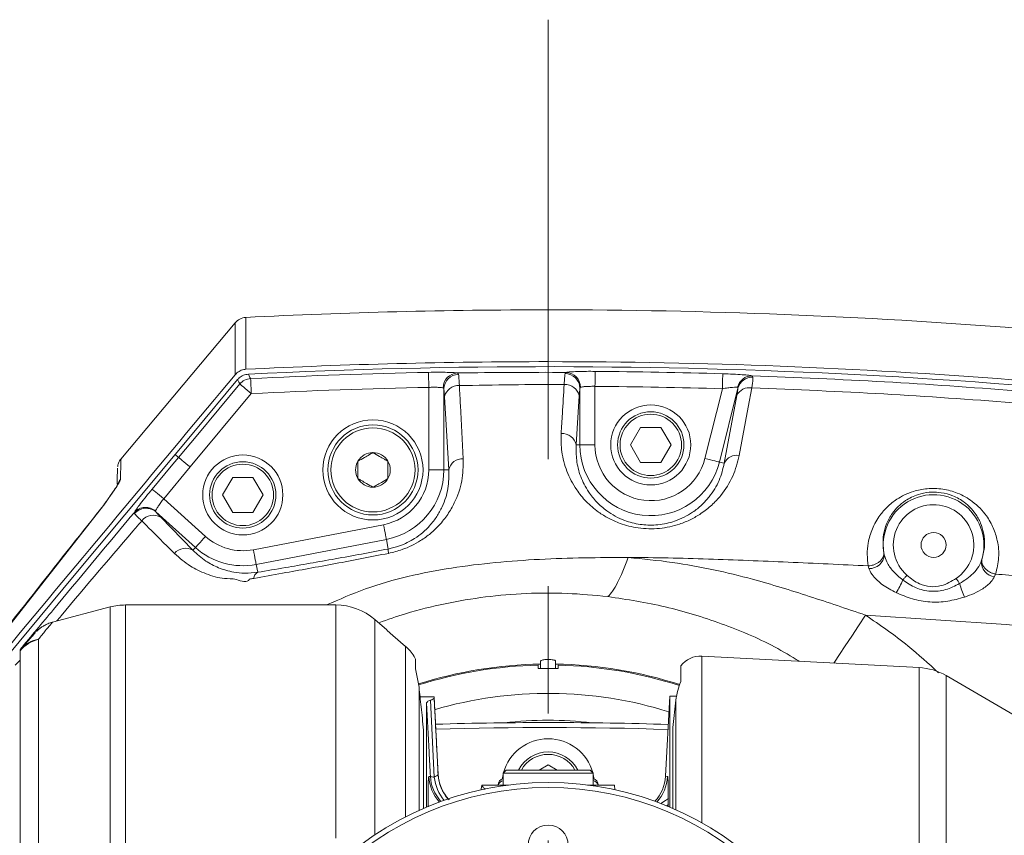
# Model space of a CAD drawing. Header units: millimetres. Extents: x 0 to 8410, y 0 to 5940.
# Tile 141 of 180: x 5332 to 5528, y 4305 to 4468. Entities that reach past the tile are written whole.
import ezdxf

# ---------------------------------------------------------------- set-up
doc = ezdxf.new("R2010")
doc.units = ezdxf.units.MM
doc.header["$LTSCALE"] = 10
doc.linetypes.add('CENTERX2', pattern=[20.32, 12.7, -2.54, 2.54, -2.54])

msp = doc.modelspace()

# ---------------------------------------------------------------- linework, layer by layer
at = {"color": 7, "linetype": 'CENTERX2', "lineweight": 0}
msp.add_line((5437.2, 2551.21), (5437.2, 4467.87), dxfattribs=at)
at = {"color": 7, "linetype": 'Continuous', "lineweight": 0}
for p, q in [((5376.82, 4408.29), (5376.82, 4408.28)), ((5374.65, 4407.25), (5351.83, 4380.05)), ((5374.68, 4407.22), (5374.68, 4407.23)), ((5453.66, 4382.87), (5455.68, 4386.37)), ((5455.68, 4386.37), (5459.72, 4386.37)), ((5459.72, 4386.37), (5461.75, 4382.87)), ((5455.68, 4379.37), (5453.66, 4382.87)), ((5461.75, 4382.87), (5459.72, 4379.37)), ((5363.37, 4380.37), (5362.68, 4380.95)), ((5459.72, 4379.37), (5455.68, 4379.37)), ((5372.16, 4372.87), (5374.18, 4376.37)), ((5374.18, 4376.37), (5378.22, 4376.37)), ((5378.22, 4376.37), (5380.25, 4372.87)), ((5374.18, 4369.37), (5372.16, 4372.87)), ((5380.25, 4372.87), (5378.22, 4369.37)), ((5378.22, 4369.37), (5374.18, 4369.37)), ((5504.24, 4361.39), (5504.35, 4360.91)), ((5523.73, 4359.65), (5523.89, 4360.13)), ((5349.7, 4350.48), (5338.17, 4347.44)), ((5394.78, 4350.87), (5352.76, 4350.87)), ((5405, 4345.92), (5402.57, 4348)), ((5405, 4345.92), (5405.06, 4345.74)), ((5331.7, 4341.83), (5331.81, 4341.96)), ((5331.7, 4341.7), (5331.7, 4341.83)), ((5331.7, 4164.04), (5331.7, 4341.7)), ((5331.7, 4339.87), (5330.7, 4338.87)), ((5410.7, 4340.05), (5410.7, 4338.13)), ((5435.7, 4339.66), (5435.7, 4339.06)), ((5438.7, 4339.06), (5438.7, 4339.66)), ((5511.3, 4338.37), (5467.91, 4340.64)), ((5410.7, 4338.13), (5411.41, 4334.41)), ((5435.2, 4338.85), (5435.2, 4338.18)), ((5435.7, 4338.19), (5435.7, 4339.06)), ((5438.7, 4339.06), (5438.7, 4338.19)), ((5439.2, 4338.18), (5439.2, 4338.85)), ((5463.7, 4338.71), (5463.7, 4335.56)), ((5538.78, 4323.87), (5516.72, 4336.75)), ((5411.61, 4332.52), (5414.42, 4332.52)), ((5414.42, 4332.52), (5414.43, 4332.25)), ((5414.42, 4332.52), (5414.57, 4329.72)), ((5461.48, 4332.62), (5460.64, 4316.62)), ((5462.87, 4332.62), (5461.48, 4332.62)), ((5461.48, 4310.46), (5461.48, 4332.62)), ((5462.73, 4331.83), (5462.14, 4326.35)), ((5412.93, 4331.29), (5412.93, 4310.46)), ((5414.57, 4329.72), (5414.57, 4329.72)), ((5415.25, 4316.96), (5414.58, 4329.72)), ((5412.32, 4325.87), (5412.32, 4310.2)), ((5462.14, 4310.18), (5462.14, 4326.35)), ((5428.8, 4317.87), (5428.2, 4317.27)), ((5428.8, 4317.87), (5445.6, 4317.87)), ((5435.4, 4317.87), (5437.2, 4318.91)), ((5437.2, 4318.91), (5439.01, 4317.87)), ((5446.2, 4317.27), (5445.6, 4317.87)), ((5428.2, 4317.27), (5428.2, 4314.87)), ((5446.2, 4317.27), (5428.2, 4317.27)), ((5446.2, 4314.87), (5446.2, 4317.27)), ((5423.95, 4314.87), (5429.31, 4314.87)), ((5445.09, 4314.87), (5450.47, 4314.87)), ((5450.51, 4313.94), (5450.47, 4314.87)), ((5413.23, 4310.49), (5413.21, 4312.21)), ((5461.19, 4312.36), (5461.18, 4310.51))]:
    msp.add_line(p, q, dxfattribs=at)
at = {"color": 8, "linetype": 'Continuous', "lineweight": 0}
for p, q in [((5437.2, 4409.87), (5437.2, 4399.51)), ((5419.07, 4397.25), (5419.3, 4396.96)), ((5440.57, 4397.11), (5440.78, 4397.37)), ((5477.96, 4396.68), (5478.12, 4396.41)), ((5413.36, 4377.87), (5413.36, 4394.37)), ((5446.55, 4394.58), (5446.55, 4382.87)), ((5377.9, 4393.13), (5365.68, 4378.46)), ((5416.35, 4394.05), (5416.35, 4377.87)), ((5417.36, 4377.87), (5416.51, 4392.49)), ((5443.4, 4392.67), (5442.81, 4382.87)), ((5443.55, 4382.87), (5443.55, 4394.19)), ((5468.53, 4380.17), (5472, 4394.1)), ((5475.12, 4394.22), (5471.43, 4379.45)), ((5472.38, 4379.21), (5474.9, 4392.72)), ((5442.81, 4382.87), (5443.55, 4382.87)), ((5443.55, 4382.87), (5446.55, 4382.87)), ((5472.38, 4379.21), (5471.43, 4379.45)), ((5365.68, 4378.46), (5360.39, 4372.11)), ((5416.35, 4377.87), (5413.36, 4377.87)), ((5417.36, 4377.87), (5416.35, 4377.87)), ((5348.36, 4370.76), (5321.79, 4336.91)), ((5348.36, 4370.76), (5348.58, 4371.1)), ((5360.39, 4372.11), (5368.74, 4364.58)), ((5354.58, 4369.12), (5354.53, 4369.38)), ((5358.78, 4369.63), (5358.84, 4369.47)), ((5366.74, 4362.36), (5358.84, 4369.47)), ((5359.79, 4368.4), (5366.24, 4361.81)), ((5378.31, 4361.92), (5404.31, 4366.92)), ((5404.88, 4363.98), (5378.88, 4358.98)), ((5405.24, 4362.06), (5404.88, 4363.98)), ((5366.24, 4361.81), (5366.74, 4362.36)), ((5379.18, 4357.41), (5378.88, 4358.98)), ((5501.29, 4358.17), (5501.16, 4358.68)), ((5526.6, 4357.04), (5526.4, 4356.55)), ((5349.7, 4155.27), (5349.7, 4350.48)), ((5352.76, 4350.87), (5352.76, 4154.87)), ((5394.78, 4304.24), (5394.78, 4350.87)), ((5402.57, 4348), (5402.57, 4304.9)), ((5335.38, 4344.02), (5335.38, 4161.72)), ((5408.73, 4308.51), (5408.73, 4342.6)), ((5467.91, 4340.64), (5467.91, 4307.31)), ((5511.3, 4167.38), (5511.3, 4338.37)), ((5516.72, 4336.75), (5516.72, 4169)), ((5411.41, 4334.41), (5411.41, 4309.8)), ((5414.46, 4316.47), (5413.67, 4331.84)), ((5462.73, 4309.92), (5462.73, 4331.83)), ((5413.36, 4316.57), (5413.67, 4316.61)), ((5460.64, 4316.62), (5461.05, 4316.57))]:
    msp.add_line(p, q, dxfattribs=at)
at = {"color": 8, "linetype": 'Continuous', "lineweight": 0, "flags": 128}
for points in [[(5377.31, 4397), (5377.63, 4396.36), (5377.75, 4396.12)], [(5413.3, 4397.37), (5413.3, 4397.29), (5413.3, 4397.1), (5413.31, 4396.81), (5413.32, 4396.44), (5413.32, 4395.99), (5413.33, 4395.49), (5413.35, 4394.94), (5413.36, 4394.37)], [(5446.55, 4394.58), (5446.56, 4395.14), (5446.56, 4395.69), (5446.56, 4396.2), (5446.57, 4396.64), (5446.57, 4397.02), (5446.57, 4397.3), (5446.57, 4397.49), (5446.57, 4397.57)], [(5472.09, 4397.1), (5472.08, 4397.02), (5472.08, 4396.83), (5472.07, 4396.54), (5472.06, 4396.17), (5472.05, 4395.72), (5472.03, 4395.22), (5472.02, 4394.67), (5472, 4394.1)], [(5363.37, 4380.37), (5367.21, 4384.98), (5375.6, 4395.05)], [(5375.6, 4395.05), (5375.42, 4395.41), (5375.16, 4395.93)], [(5377.9, 4393.13), (5377.47, 4393.49), (5377.05, 4393.84), (5376.66, 4394.17), (5376.32, 4394.45), (5376.03, 4394.69), (5375.81, 4394.87), (5375.67, 4394.99), (5375.6, 4395.05)], [(5377.9, 4393.13), (5377.87, 4393.7), (5377.85, 4394.24), (5377.82, 4394.75), (5377.8, 4395.19), (5377.78, 4395.57), (5377.77, 4395.85), (5377.76, 4396.04), (5377.75, 4396.12)], [(5477.89, 4394.26), (5477.16, 4390.38), (5475.37, 4380.76)], [(5358.08, 4374.02), (5361.92, 4378.63), (5363.37, 4380.37)], [(5471.43, 4379.45), (5471.35, 4379.47), (5471.17, 4379.51), (5470.89, 4379.58), (5470.53, 4379.67), (5470.1, 4379.78), (5469.6, 4379.9), (5469.07, 4380.04), (5468.53, 4380.17)], [(5360.39, 4372.11), (5359.95, 4372.47), (5359.53, 4372.82), (5359.14, 4373.14), (5358.8, 4373.43), (5358.51, 4373.67), (5358.29, 4373.85), (5358.15, 4373.97), (5358.08, 4374.02)], [(5404.88, 4363.98), (5404.86, 4364.06), (5404.82, 4364.24), (5404.77, 4364.52), (5404.7, 4364.89), (5404.62, 4365.33), (5404.52, 4365.83), (5404.42, 4366.36), (5404.31, 4366.92)], [(5366.74, 4362.36), (5366.79, 4362.42), (5366.92, 4362.56), (5367.11, 4362.77), (5367.36, 4363.05), (5367.66, 4363.38), (5368, 4363.76), (5368.36, 4364.16), (5368.74, 4364.58)], [(5378.88, 4358.98), (5378.86, 4359.06), (5378.82, 4359.24), (5378.77, 4359.52), (5378.7, 4359.89), (5378.62, 4360.33), (5378.52, 4360.83), (5378.42, 4361.36), (5378.31, 4361.92)], [(5508.89, 4356.83), (5508.77, 4356.7), (5508.66, 4356.57), (5508.55, 4356.44), (5508.44, 4356.32), (5508.34, 4356.2), (5508.23, 4356.09), (5508.14, 4355.98), (5508.05, 4355.87)], [(5519.41, 4355.14), (5519.34, 4355.26), (5519.26, 4355.38), (5519.17, 4355.5), (5519.08, 4355.64), (5518.99, 4355.77), (5518.9, 4355.91), (5518.8, 4356.05), (5518.7, 4356.19)], [(5494.27, 4339.26), (5494.38, 4339.42), (5495.39, 4340.95), (5496.56, 4342.71), (5497.84, 4344.66), (5499.21, 4346.72), (5500.61, 4348.85)], [(5552.3, 4207.86), (5587.73, 4228.32), (5591.13, 4230.46), (5594.16, 4233.06), (5596.65, 4236.28), (5598.49, 4239.89), (5599.54, 4243.37), (5599.99, 4246.97), (5600.01, 4248.58), (5599.47, 4317.77), (5599.31, 4322.04), (5598.56, 4326.22), (5597.22, 4329.52), (5595.35, 4332.54), (5593.01, 4335.21), (5590.26, 4337.46), (5587.11, 4339.25), (5583.7, 4340.46), (5578.98, 4341.25), (5553.86, 4344.5), (5528.67, 4346.99), (5500.61, 4348.85), (5500.61, 4348.85)], [(5459.69, 4311.19), (5460.62, 4311.78), (5461.25, 4312.2)]]:
    msp.add_lwpolyline(points, dxfattribs=at)
at = {"color": 7, "linetype": 'Continuous', "lineweight": 0, "flags": 128}
for points in [[(5375.16, 4395.93), (5366.39, 4385.39), (5362.68, 4380.95)], [(5362.68, 4380.95), (5352.61, 4368.86), (5342.54, 4356.77), (5322.4, 4332.58)], [(5365.68, 4378.46), (5365.24, 4378.82), (5364.82, 4379.17), (5364.43, 4379.49), (5364.09, 4379.78), (5363.8, 4380.02), (5363.58, 4380.2), (5363.44, 4380.32), (5363.37, 4380.37)], [(5405.06, 4345.74), (5406.16, 4344.8), (5408.73, 4342.6)], [(5428.2, 4317.03), (5428.13, 4316.68), (5428.04, 4316.14)], [(5446.37, 4316.14), (5446.28, 4316.68), (5446.2, 4317.03)]]:
    msp.add_lwpolyline(points, dxfattribs=at)
at = {"color": 7, "linetype": 'Continuous', "lineweight": 0}
for centre, radius in [((5457.7, 4382.87), 8), ((5457.7, 4382.87), 6.63), ((5402.2, 4377.87), 10), ((5402.2, 4377.87), 9), ((5402.2, 4377.87), 8.4), ((5376.2, 4372.87), 8), ((5376.2, 4372.87), 6.63), ((5514.2, 4362.87), 2.5), ((5437.2, 4252.87), 62.5), ((5437.2, 4252.87), 61.5), ((5437.2, 4302.87), 4)]:
    msp.add_circle(centre, radius, dxfattribs=at)
at = {"color": 8, "linetype": 'Continuous', "lineweight": 0}
for centre in [(5457.7, 4382.87), (5376.2, 4372.87)]:
    msp.add_circle(centre, 6.14, dxfattribs=at)
at = {"color": 7, "linetype": 'Continuous', "lineweight": 0}
for centre, radius, start, end in [((5376.97, 4405.35), 3, 93.0733, 140.9381), ((5437.2, 3209.87), 1200, 90, 92.88436), ((5437.2, 3209.87), 1200, 85.49712, 90), ((5437.2, 3209.87), 1189.64, 90, 92.90946), ((5437.2, 3209.87), 1188.64, 81.09346, 92.88814), ((5437.2, 3209.87), 1189.64, 81.06658, 90), ((5402.2, 4377.87), 3.46, 90, 150), ((5402.2, 4377.87), 3.46, 30, 90), ((5402.2, 4377.87), 3.46, 150, 210), ((5402.2, 4377.87), 3.46, 330, 30), ((5402.2, 4377.87), 3.46, 210, 270), ((5402.2, 4377.87), 3.46, 270, 330), ((5493.58, 4361.79), 15.64, 327.2524, 337.7499), ((5534.52, 4359.15), 15.63, 194.8764, 205.3805), ((5352.76, 4338.87), 12, 90, 104.7436), ((5394.78, 4338.87), 12, 49.4982, 90), ((5467.65, 4335.65), 5, 87, 142.1507), ((5437.2, 4252.87), 86.2, 90.9971, 107.5122), ((5437.2, 4252.87), 86, 91.3326, 107.5294), ((5437.2, 4252.87), 85.33, 88.6569, 91.3431), ((5437.2, 4252.87), 86.2, 72.2428, 89.0029), ((5437.2, 4252.87), 86, 72.2462, 88.6674), ((5510.67, 4326.38), 12, 59.7295, 87), ((5437.2, 3571.37), 756, 88.18213, 91.70582), ((5437.2, 3571.37), 755, 88.1837, 91.7042), ((5437.2, 4314.87), 9.25, 15.5773, 164.4227), ((5437.2, 4314.87), 6.63, 26.8816, 153.1184), ((5423.21, 4317.37), 8, 182.9879, 221.354), ((5423.24, 4317.38), 8, 183.0244, 214.7487), ((5428.7, 4314.8), 1.5, 109.4812, 177.2785), ((5445.7, 4314.8), 1.5, 2.7124, 70.5279), ((5452.65, 4317.04), 8, 317.3512, 356.9835), ((5439.2, 4344.37), 40, 302.7479, 303.4353)]:
    msp.add_arc(centre, radius, start, end, dxfattribs=at)
at = {"color": 8, "linetype": 'Continuous', "lineweight": 0}
for centre, radius, start, end in [((5437.2, 3209.87), 1187.74, 91.15335, 92.86909), ((5419.23, 4394.26), 2.99, 92.9535, 180.1813), ((5419.35, 4393.96), 3, 90.8964, 178.2992), ((5440.56, 4394.11), 3, 1.6041, 89.8085), ((5440.66, 4394.38), 2.99, 359.9263, 87.8787), ((5437.2, 3209.87), 1187.74, 88.31702, 89.54797), ((5477.95, 4393.71), 2.97, 89.6782, 166.798), ((5477.99, 4393.43), 2.98, 87.497, 164.6437), ((5377.91, 4393.12), 3, 92.9396, 140.1269), ((5437.2, 3209.87), 1184.74, 91.15335, 92.86909), ((5419.26, 4391.92), 2.81, 85.9168, 168.411), ((5440.63, 4392.12), 2.83, 11.2783, 94.5034), ((5437.2, 3209.87), 1184.74, 88.31702, 89.54797), ((5477.36, 4391.62), 2.69, 78.6561, 156.03), ((5440.03, 4382.31), 2.83, 11.36, 94.7929), ((5457.7, 4382.87), 14.15, 180, 346), ((5457.7, 4382.87), 11.15, 180, 346), ((5474.84, 4378.12), 2.69, 78.6526, 156.0322), ((5420.09, 4377.32), 2.79, 86.9654, 168.5097), ((5402.2, 4377.87), 11.15, 280.8855, 0), ((5402.2, 4377.87), 14.15, 280.8855, 0), ((5354.03, 4374.05), 2.99, 139.8982, 162.1346), ((5514.2, 4362.87), 10.05, 341.3309, 191.2723), ((5514.2, 4362.87), 8.05, 303.9824, 228.6606), ((5356.78, 4367.39), 3, 48.1643, 138.5354), ((5356.88, 4367.19), 3.01, 49.3836, 139.8594), ((5358.3, 4365.96), 2.86, 58.4726, 143.1107), ((5376.2, 4372.87), 11.15, 228, 280.8855), ((5364.76, 4359.4), 2.82, 58.4597, 141.4424), ((5376.2, 4372.87), 14.15, 228, 280.8855), ((5408.97, 4361.95), 3.73, 178.2715, 191.6478), ((5501.44, 4361.07), 2.91, 267.0628, 356.6997), ((5526.63, 4359.44), 2.91, 175.8819, 265.4824), ((5379.86, 4356.1), 1.48, 117.581, 176.21), ((5337.1, 4337.21), 7.02, 104.2009, 140.2464), ((5336.49, 4337.97), 6.15, 100.4256, 139.5403), ((5336.47, 4338.03), 6.09, 139.7764, 141.4169), ((5437.2, 4252.87), 80.34, 72.5331, 106.4129), ((5437.2, 4252.87), 74.96, 83.2952, 96.7048), ((5437.2, 4314.87), 6.14, 29.2747, 150.7253), ((5421.35, 4316.94), 8, 182.6782, 223.0032), ((5421.66, 4317.02), 8, 182.92, 222.7295), ((5414.34, 4318.05), 1.59, 245.2783, 274.53), ((5423.13, 4317.36), 8.72, 185.8891, 219.5501), ((5428.44, 4314.49), 1.28, 100.8243, 162.8733), ((5446.01, 4314.55), 1.22, 15.3637, 80.9387), ((5453.05, 4316.94), 8, 316.9968, 357.3218)]:
    msp.add_arc(centre, radius, start, end, dxfattribs=at)
for points, knots in [([(5376.82, 4408.28), (5376.82, 4408.21), (5376.82, 4408.04), (5376.82, 4406.1), (5376.82, 4402.92), (5376.82, 4399.62), (5376.82, 4397.98)], [0, 0, 0, 0, 0.22608, 0.484034, 0.742046, 1, 1, 1, 1]), ([(5374.67, 4396.9), (5374.67, 4398.54), (5374.67, 4401.81), (5374.68, 4404.98), (5374.68, 4406.96), (5374.68, 4407.14), (5374.68, 4407.22)], [0, 0, 0, 0, 0.255778, 0.511613, 0.767391, 1, 1, 1, 1]), ([(5413.3, 4397.37), (5413.97, 4397.38), (5415.32, 4397.4), (5417.11, 4397.38), (5418.44, 4397.32), (5418.88, 4397.27), (5419.07, 4397.25)], [0, 0, 0, 0, 0.2613681, 0.5226002, 0.7836404, 1, 1, 1, 1]), ([(5419.07, 4397.25), (5422.7, 4397.29), (5429.94, 4397.38), (5437.17, 4397.38), (5440.78, 4397.37)], [0, 0, 0, 0, 0.501502, 1, 1, 1, 1]), ([(5419.3, 4396.96), (5419.32, 4396.82), (5419.37, 4396.37), (5419.42, 4395.41), (5419.46, 4394.73)], [0, 0, 0, 0, 0.297638, 1, 1, 1, 1]), ([(5440.41, 4394.94), (5440.42, 4395.25), (5440.47, 4396.25), (5440.53, 4396.76), (5440.57, 4397.11)], [0, 0, 0, 0, 0.307963, 1, 1, 1, 1]), ([(5440.78, 4397.37), (5441.02, 4397.41), (5441.51, 4397.47), (5442.99, 4397.54), (5444.74, 4397.58), (5445.99, 4397.58), (5446.57, 4397.57)], [0, 0, 0, 0, 0.259016, 0.518242, 0.777398, 1, 1, 1, 1]), ([(5472.09, 4397.1), (5472.79, 4397.07), (5474.18, 4397.03), (5476.02, 4396.91), (5477.35, 4396.79), (5477.77, 4396.71), (5477.96, 4396.68)], [0, 0, 0, 0, 0.264267, 0.528569, 0.788173, 1, 1, 1, 1]), ([(5478.12, 4396.41), (5478.12, 4396.28), (5478.1, 4395.85), (5477.97, 4394.91), (5477.89, 4394.26)], [0, 0, 0, 0, 0.310227, 1, 1, 1, 1]), ([(5477.96, 4396.68), (5486.78, 4396.33), (5504.31, 4395.63), (5521.81, 4394.35), (5530.5, 4393.71)], [0, 0, 0, 0, 0.503075, 1, 1, 1, 1]), ([(5416.24, 4394.25), (5416.14, 4394.27), (5415.92, 4394.33), (5415.26, 4394.38), (5414.37, 4394.4), (5413.69, 4394.38), (5413.36, 4394.37)], [0, 0, 0, 0, 0.216952, 0.478159, 0.73908, 1, 1, 1, 1]), ([(5440.41, 4394.94), (5436.92, 4394.93), (5429.94, 4394.92), (5422.96, 4394.79), (5419.46, 4394.73)], [0, 0, 0, 0, 0.49911, 1, 1, 1, 1]), ([(5419.46, 4394.73), (5419.53, 4393.4), (5419.8, 4388.53), (5420.05, 4383.65), (5420.24, 4380.1)], [0, 0, 0, 0, 0.273337, 1, 1, 1, 1]), ([(5439.8, 4385.13), (5439.88, 4386.45), (5440.08, 4389.72), (5440.29, 4392.98), (5440.41, 4394.94)], [0, 0, 0, 0, 0.401295, 1, 1, 1, 1]), ([(5443.66, 4394.38), (5443.62, 4394.35), (5443.57, 4394.3), (5443.56, 4394.21), (5443.55, 4394.19)], [0, 0, 0, 0, 0.827364, 1, 1, 1, 1]), ([(5446.55, 4394.58), (5446.26, 4394.58), (5445.63, 4394.58), (5444.76, 4394.55), (5444.02, 4394.48), (5443.78, 4394.41), (5443.66, 4394.38)], [0, 0, 0, 0, 0.222076, 0.480863, 0.740254, 1, 1, 1, 1]), ([(5475.05, 4394.39), (5474.96, 4394.4), (5474.74, 4394.42), (5474.04, 4394.38), (5473.08, 4394.28), (5472.36, 4394.16), (5472, 4394.1)], [0, 0, 0, 0, 0.206336, 0.462293, 0.728495, 1, 1, 1, 1]), ([(5475.12, 4394.22), (5475.12, 4394.28), (5475.12, 4394.36), (5475.07, 4394.38), (5475.05, 4394.39)], [0, 0, 0, 0, 0.685481, 1, 1, 1, 1]), ([(5416.35, 4394.05), (5416.34, 4394.12), (5416.32, 4394.22), (5416.25, 4394.24), (5416.24, 4394.25)], [0, 0, 0, 0, 0.7756241, 1, 1, 1, 1]), ([(5416.51, 4392.49), (5416.47, 4392.96), (5416.43, 4393.64), (5416.37, 4393.95), (5416.35, 4394.05)], [0, 0, 0, 0, 0.702322, 1, 1, 1, 1]), ([(5443.55, 4394.19), (5443.52, 4393.95), (5443.46, 4393.59), (5443.41, 4392.89), (5443.4, 4392.67)], [0, 0, 0, 0, 0.692062, 1, 1, 1, 1]), ([(5474.9, 4392.72), (5474.98, 4393.17), (5475.09, 4393.83), (5475.11, 4394.13), (5475.12, 4394.22)], [0, 0, 0, 0, 0.68999, 1, 1, 1, 1]), ([(5530.08, 4391.31), (5521.48, 4391.94), (5504.1, 4393.21), (5486.68, 4393.91), (5477.89, 4394.26)], [0, 0, 0, 0, 0.494796, 1, 1, 1, 1]), ([(5475.37, 4380.76), (5475.01, 4379.37), (5474.3, 4376.59), (5472.24, 4373.28), (5469.95, 4370.81), (5467.93, 4369.21), (5465.74, 4367.93), (5463.63, 4367.05), (5461.5, 4366.47), (5459.44, 4366.14), (5457.31, 4366.07), (5454.6, 4366.29), (5451.82, 4367), (5449.23, 4368.17), (5446.91, 4369.61), (5444.72, 4371.52), (5442.52, 4374.24), (5440.8, 4377.58), (5439.79, 4381.38), (5439.79, 4383.91), (5439.8, 4385.13)], [0, 0, 0, 0, 0.094084, 0.187996, 0.238164, 0.28827, 0.327763, 0.367196, 0.397889, 0.428556, 0.459417, 0.490279, 0.546776, 0.586875, 0.627035, 0.685933, 0.744935, 0.831964, 0.919099, 1, 1, 1, 1]), ([(5442.81, 4382.87), (5442.8, 4381.85), (5442.77, 4379.74), (5443.58, 4376.56), (5444.98, 4373.76), (5446.8, 4371.45), (5448.61, 4369.84), (5450.55, 4368.6), (5452.71, 4367.6), (5455.46, 4366.88), (5457.81, 4366.79), (5459.57, 4366.93), (5460.88, 4367.14), (5462.67, 4367.64), (5464.44, 4368.4), (5466.27, 4369.49), (5467.95, 4370.85), (5469.85, 4372.95), (5471.54, 4375.74), (5472.1, 4378.05), (5472.38, 4379.21)], [0, 0, 0, 0, 0.0836918, 0.1734178, 0.2630372, 0.3225102, 0.3818663, 0.4210229, 0.4600954, 0.513471, 0.5635387, 0.5708604, 0.5998339, 0.628848, 0.6672824, 0.7057949, 0.7561722, 0.8066185, 0.9032227, 1, 1, 1, 1]), ([(5351.87, 4380.02), (5351.87, 4380.04), (5351.87, 4380.08), (5351.85, 4379.42), (5351.81, 4378.13), (5351.76, 4376.69), (5351.74, 4375.97)], [0, 0, 0, 0, 0.146626, 0.431073, 0.715553, 1, 1, 1, 1]), ([(5420.24, 4380.1), (5420.22, 4378.62), (5420.17, 4375.66), (5418.89, 4371.92), (5417.21, 4368.97), (5415.59, 4366.92), (5413.75, 4365.16), (5411.9, 4363.8), (5409.97, 4362.73), (5407.84, 4361.81), (5406.24, 4361.42), (5405.32, 4361.19)], [0, 0, 0, 0, 0.201141, 0.401999, 0.509725, 0.617324, 0.701227, 0.785007, 0.8497, 0.914343, 1, 1, 1, 1]), ([(5405.24, 4362.06), (5406, 4362.24), (5407.34, 4362.55), (5409.09, 4363.32), (5410.69, 4364.22), (5412.2, 4365.36), (5413.71, 4366.84), (5415.02, 4368.56), (5416.37, 4371.05), (5417.37, 4374.19), (5417.37, 4376.64), (5417.36, 4377.87)], [0, 0, 0, 0, 0.079037, 0.13984, 0.200731, 0.282499, 0.364444, 0.473415, 0.582534, 0.791118, 1, 1, 1, 1]), ([(5351.74, 4375.97), (5351.7, 4375.82), (5351.61, 4375.53), (5350.92, 4374.41), (5349.84, 4372.82), (5348.88, 4371.48), (5348.37, 4370.76), (5348.36, 4370.76)], [0, 0, 0, 0, 0.230969, 0.468808, 0.730959, 0.997686, 1, 1, 1, 1]), ([(5354.53, 4369.38), (5354.65, 4369.57), (5354.88, 4369.96), (5355.74, 4371.12), (5356.84, 4372.52), (5357.68, 4373.53), (5358.08, 4374.02)], [0, 0, 0, 0, 0.253699, 0.507396, 0.761126, 1, 1, 1, 1]), ([(5501.16, 4358.68), (5501.06, 4359.45), (5500.87, 4360.98), (5501.1, 4363.47), (5501.86, 4366.12), (5503.21, 4368.55), (5504.91, 4370.52), (5506.6, 4371.89), (5508.38, 4372.9), (5510.37, 4373.7), (5512.95, 4374.23), (5516.06, 4374.14), (5518.64, 4373.42), (5520.55, 4372.5), (5522.1, 4371.48), (5523.54, 4370.21), (5525.01, 4368.44), (5526.22, 4366.27), (5527.09, 4363.47), (5527.38, 4360.35), (5526.86, 4358.14), (5526.6, 4357.04)], [0, 0, 0, 0, 0.056222, 0.112446, 0.183988, 0.255443, 0.304473, 0.353417, 0.387177, 0.420884, 0.467841, 0.517677, 0.567368, 0.597931, 0.628535, 0.669332, 0.710187, 0.772411, 0.834721, 0.917354, 1, 1, 1, 1]), ([(5348.36, 4370.76), (5348.37, 4370.76), (5348.56, 4371.05), (5348.74, 4371.29), (5348.91, 4371.53)], [0, 0, 0, 0, 0.018734, 1, 1, 1, 1]), ([(5360.39, 4372.11), (5360.19, 4371.85), (5359.79, 4371.32), (5359.29, 4370.58), (5358.91, 4369.96), (5358.82, 4369.74), (5358.78, 4369.63)], [0, 0, 0, 0, 0.238405, 0.492126, 0.746091, 1, 1, 1, 1]), ([(5331.7, 4341.95), (5333.92, 4344.62), (5341.17, 4353.32), (5348.78, 4362.47), (5354.16, 4368.94), (5354.53, 4369.38)], [0, 0, 0, 0, 0.291957, 0.952289, 1, 1, 1, 1]), ([(5356.02, 4367.68), (5355.79, 4367.9), (5355.1, 4368.56), (5354.79, 4368.9), (5354.58, 4369.12)], [0, 0, 0, 0, 0.334338, 1, 1, 1, 1]), ([(5358.84, 4369.47), (5358.97, 4369.3), (5359.18, 4369.04), (5359.64, 4368.56), (5359.79, 4368.4)], [0, 0, 0, 0, 0.665657, 1, 1, 1, 1]), ([(5356.02, 4367.68), (5355.74, 4367.36), (5350.34, 4361.06), (5344.64, 4354.41), (5339.32, 4348.02), (5339.03, 4347.67)], [0, 0, 0, 0, 0.04858, 0.9484327, 1, 1, 1, 1]), ([(5362.56, 4361.16), (5361.65, 4362.06), (5359.46, 4364.24), (5357.29, 4366.41), (5356.02, 4367.68)], [0, 0, 0, 0, 0.413456, 1, 1, 1, 1]), ([(5377.51, 4356.06), (5377.51, 4356.06), (5377.11, 4355.14), (5374.68, 4356.26), (5372.06, 4355.98), (5368.78, 4357.07), (5365.44, 4358.64), (5363.57, 4360.27), (5362.56, 4361.16)], [0, 0, 0, 0, 0.000006, 0.134807, 0.269797, 0.498059, 0.726726, 1, 1, 1, 1]), ([(5366.24, 4361.81), (5367.06, 4361.05), (5368.55, 4359.68), (5371.29, 4358.24), (5373.94, 4357.45), (5376.59, 4357.14), (5378.31, 4357.32), (5379.18, 4357.41)], [0, 0, 0, 0, 0.268303, 0.486931, 0.709775, 0.852845, 1, 1, 1, 1]), ([(5405.32, 4361.19), (5403.54, 4360.84), (5399.98, 4360.15), (5394.65, 4359.13), (5389.34, 4358.15), (5383.85, 4357.16), (5380.29, 4356.53), (5378.39, 4356.19)], [0, 0, 0, 0, 0.19133, 0.382649, 0.579043, 0.775411, 1, 1, 1, 1]), ([(5379.18, 4357.41), (5381, 4357.71), (5384.4, 4358.28), (5389.62, 4359.19), (5394.71, 4360.1), (5399.93, 4361.05), (5403.47, 4361.72), (5405.24, 4362.06)], [0, 0, 0, 0, 0.223473, 0.414936, 0.606428, 0.803207, 1, 1, 1, 1]), ([(5504.24, 4361.39), (5504.25, 4361.23), (5504.26, 4360.91), (5504.11, 4360.43), (5503.84, 4359.97), (5503.46, 4359.55), (5502.97, 4359.2), (5502.41, 4358.93), (5501.8, 4358.74), (5501.37, 4358.7), (5501.16, 4358.68)], [0, 0, 0, 0, 0.124993, 0.249989, 0.374993, 0.5, 0.625003, 0.750002, 0.875, 1, 1, 1, 1]), ([(5504.35, 4360.91), (5504.5, 4360.42), (5504.86, 4359.28), (5506.11, 4357.47), (5507.37, 4356.43), (5508.05, 4355.87)], [0, 0, 0, 0, 0.252354, 0.597083, 1, 1, 1, 1]), ([(5392.95, 4350.87), (5395.51, 4351.99), (5400.78, 4354.31), (5409.17, 4356.69), (5417.87, 4358.36), (5426.67, 4359.41), (5435.5, 4360.05), (5444.35, 4360.32), (5450.25, 4360.36), (5453.2, 4360.37)], [0, 0, 0, 0, 0.136282, 0.280225, 0.424181, 0.568138, 0.7121, 0.856042, 1, 1, 1, 1]), ([(5453.2, 4360.37), (5456.14, 4360.08), (5461.87, 4359.51), (5470.15, 4358), (5479.28, 4355.78), (5489.37, 4352.64), (5496.87, 4350.11), (5500.61, 4348.85)], [0, 0, 0, 0, 0.181146, 0.352453, 0.517263, 0.758881, 1, 1, 1, 1]), ([(5453.2, 4360.37), (5455.86, 4360.35), (5461.2, 4360.3), (5469.19, 4360.07), (5477.18, 4359.77), (5485.17, 4359.43), (5493.16, 4359.08), (5498.49, 4358.81), (5501.16, 4358.68)], [0, 0, 0, 0, 0.166244, 0.333425, 0.499882, 0.666133, 0.833088, 1, 1, 1, 1]), ([(5519.41, 4355.14), (5520.36, 4355.76), (5521.84, 4356.72), (5523.18, 4358.41), (5523.57, 4359.3), (5523.73, 4359.65)], [0, 0, 0, 0, 0.5160256, 0.8038392, 1, 1, 1, 1]), ([(5523.89, 4360.13), (5523.86, 4359.97), (5523.81, 4359.65), (5523.9, 4359.15), (5524.1, 4358.66), (5524.44, 4358.2), (5524.87, 4357.79), (5525.39, 4357.45), (5525.98, 4357.19), (5526.39, 4357.09), (5526.6, 4357.04)], [0, 0, 0, 0, 0.124992, 0.249999, 0.375, 0.500001, 0.625001, 0.749999, 0.875002, 1, 1, 1, 1]), ([(5506.73, 4353.34), (5505.79, 4353.83), (5504.04, 4354.75), (5502.23, 4356.42), (5501.48, 4357.59), (5501.32, 4358.09), (5501.29, 4358.17)], [0, 0, 0, 0, 0.392507, 0.737221, 0.956546, 1, 1, 1, 1]), ([(5526.6, 4357.04), (5528.35, 4356.9), (5531.77, 4356.62), (5536.94, 4356.16), (5542.17, 4355.65), (5547.3, 4355.12), (5552.4, 4354.56), (5557.6, 4353.95), (5561.22, 4353.5), (5563.13, 4353.26)], [0, 0, 0, 0, 0.1432169, 0.2809125, 0.4233833, 0.5724752, 0.7024254, 0.8422182, 1, 1, 1, 1]), ([(5378.39, 4356.19), (5378.09, 4356.13), (5377.8, 4356.06), (5377.51, 4356.06), (5377.51, 4356.06)], [0, 0, 0, 0, 0.99994, 1, 1, 1, 1]), ([(5508.05, 4355.87), (5508.9, 4355.3), (5510.59, 4354.17), (5513.59, 4353.46), (5516.67, 4353.78), (5518.49, 4354.68), (5519.41, 4355.14)], [0, 0, 0, 0, 0.252415, 0.499499, 0.746648, 1, 1, 1, 1]), ([(5508.89, 4356.83), (5508.9, 4356.81), (5509.66, 4356.14), (5511.08, 4355.07), (5513.5, 4354.42), (5515.56, 4354.6), (5517.29, 4355.29), (5518.23, 4355.89), (5518.7, 4356.19)], [0, 0, 0, 0, 0.007054, 0.280284, 0.484881, 0.689377, 0.844273, 1, 1, 1, 1]), ([(5526.4, 4356.55), (5526.18, 4356.18), (5525.65, 4355.3), (5524.15, 4354.14), (5522.33, 4353.14), (5521.05, 4352.68), (5520.4, 4352.46)], [0, 0, 0, 0, 0.204691, 0.494348, 0.743356, 1, 1, 1, 1]), ([(5449.13, 4352.54), (5446.42, 4352.8), (5440.99, 4353.32), (5432.82, 4353.26), (5424.67, 4352.59), (5416.62, 4351.22), (5409.49, 4349.49), (5405.15, 4347.94), (5403.38, 4347.31)], [0, 0, 0, 0, 0.1756877, 0.3513753, 0.5270629, 0.7027506, 0.8784386, 1, 1, 1, 1]), ([(5520.4, 4352.46), (5519.28, 4352.14), (5517.03, 4351.5), (5513.46, 4351.36), (5509.94, 4351.96), (5507.79, 4352.88), (5506.73, 4353.34)], [0, 0, 0, 0, 0.247656, 0.500487, 0.753249, 1, 1, 1, 1]), ([(5487.38, 4339.62), (5485.75, 4340.6), (5480.79, 4343.59), (5471.81, 4347.28), (5460.67, 4350.78), (5452.97, 4351.96), (5449.13, 4352.54)], [0, 0, 0, 0, 0.140088, 0.426726, 0.713362, 1, 1, 1, 1]), ([(5338.18, 4347.42), (5338.19, 4347.43), (5338.22, 4347.47), (5338.01, 4347.22), (5337.52, 4346.64), (5336.69, 4345.65), (5335.86, 4344.61), (5335.38, 4344.02)], [0, 0, 0, 0, 0.064788, 0.276121, 0.493818, 0.71154, 1, 1, 1, 1]), ([(5500.61, 4348.85), (5503.49, 4346.86), (5508.61, 4343.33), (5513.2, 4339.14), (5515.21, 4337.3)], [0, 0, 0, 0, 0.562731, 1, 1, 1, 1]), ([(5414.43, 4332.25), (5414.49, 4331), (5414.69, 4327.22), (5414.95, 4322.12), (5415.15, 4318.28), (5415.22, 4316.95)], [0, 0, 0, 0, 0.245164, 0.740371, 1, 1, 1, 1]), ([(5413.67, 4316.61), (5413.59, 4318.23), (5413.34, 4323.12), (5413.09, 4328.01), (5412.93, 4331.29)], [0, 0, 0, 0, 0.330943, 1, 1, 1, 1]), ([(5413.21, 4312.21), (5413.21, 4312.86), (5413.21, 4314.16), (5413.24, 4315.51), (5413.29, 4316.39), (5413.34, 4316.51), (5413.36, 4316.57)], [0, 0, 0, 0, 0.249893, 0.499768, 0.749891, 1, 1, 1, 1]), ([(5414.46, 4316.47), (5414.57, 4316.53), (5415.03, 4316.78), (5415.14, 4316.88), (5415.22, 4316.95)], [0, 0, 0, 0, 0.242767, 1, 1, 1, 1]), ([(5415.22, 4316.95), (5415.24, 4316.95), (5415.26, 4316.96), (5415.25, 4316.96), (5415.25, 4316.95)], [0, 0, 0, 0, 0.83332, 1, 1, 1, 1]), ([(5461.05, 4316.57), (5461.07, 4316.52), (5461.11, 4316.43), (5461.16, 4315.66), (5461.19, 4314.36), (5461.19, 4313.03), (5461.19, 4312.36)], [0, 0, 0, 0, 0.2120997, 0.4720505, 0.732018, 1, 1, 1, 1]), ([(5423.95, 4314.87), (5424.01, 4314.74), (5424.1, 4314.54), (5424.46, 4314.16), (5424.59, 4314.01)], [0, 0, 0, 0, 0.620339, 1, 1, 1, 1])]:
    msp.add_open_spline(points, degree=3, knots=knots, dxfattribs=at)
at = {"color": 7, "linetype": 'Continuous', "lineweight": 0}
for points, knots in [([(5321.75, 4333.36), (5324.62, 4336.81), (5342.26, 4357.99), (5359.9, 4379.17), (5374.67, 4396.9)], [0, 0, 0, 0, 0.162787, 1, 1, 1, 1]), ([(5374.67, 4396.9), (5374.91, 4397.14), (5375.4, 4397.61), (5376.19, 4397.91), (5376.67, 4397.96), (5376.82, 4397.98)], [0, 0, 0, 0, 0.409851, 0.819756, 1, 1, 1, 1]), ([(5375.16, 4395.93), (5375.26, 4396.04), (5375.59, 4396.39), (5376.31, 4396.85), (5376.98, 4396.95), (5377.31, 4397)], [0, 0, 0, 0, 0.183368, 0.591682, 1, 1, 1, 1]), ([(5399.2, 4379.6), (5399.63, 4379.85), (5400.37, 4380.28), (5401.44, 4380.89), (5401.97, 4381.2), (5402.2, 4381.34)], [0, 0, 0, 0, 0.439119, 0.751373, 1, 1, 1, 1]), ([(5402.2, 4381.34), (5402.63, 4381.09), (5403.37, 4380.66), (5404.44, 4380.05), (5404.97, 4379.74), (5405.2, 4379.6)], [0, 0, 0, 0, 0.4391353, 0.7513741, 1, 1, 1, 1]), ([(5351.84, 4380.05), (5351.8, 4380), (5351.63, 4379.82), (5351.45, 4379.47), (5351.29, 4379.06), (5351.22, 4378.76), (5351.2, 4378.59), (5351.19, 4378.55), (5351.19, 4378.54)], [0, 0, 0, 0, 0.109421, 0.413379, 0.664959, 0.854319, 0.959477, 1, 1, 1, 1]), ([(5399.2, 4376.14), (5399.2, 4376.33), (5399.2, 4376.88), (5399.2, 4377.89), (5399.2, 4378.88), (5399.2, 4379.43), (5399.2, 4379.6)], [0, 0, 0, 0, 0.179574, 0.502645, 0.837129, 1, 1, 1, 1]), ([(5405.2, 4379.6), (5405.2, 4379.43), (5405.2, 4378.88), (5405.2, 4377.89), (5405.2, 4376.88), (5405.2, 4376.33), (5405.2, 4376.14)], [0, 0, 0, 0, 0.162871, 0.497355, 0.820426, 1, 1, 1, 1]), ([(5351.07, 4375), (5351.08, 4375.4), (5351.11, 4376.51), (5351.15, 4377.56), (5351.17, 4378.24), (5351.17, 4378.2), (5351.17, 4378.19)], [0, 0, 0, 0, 0.185324, 0.509047, 0.832733, 1, 1, 1, 1]), ([(5351.22, 4375), (5351.21, 4374.98), (5351.19, 4374.95), (5351.03, 4374.66), (5350.72, 4374.15), (5350.19, 4373.36), (5349.56, 4372.46), (5349.07, 4371.76), (5348.86, 4371.47)], [0, 0, 0, 0, 0.099231, 0.238371, 0.412464, 0.615459, 0.837676, 1, 1, 1, 1]), ([(5402.2, 4374.41), (5401.77, 4374.66), (5401.04, 4375.08), (5399.97, 4375.7), (5399.44, 4376), (5399.2, 4376.14)], [0, 0, 0, 0, 0.439126, 0.75137, 1, 1, 1, 1]), ([(5405.2, 4376.14), (5404.77, 4375.89), (5404.04, 4375.47), (5402.97, 4374.85), (5402.44, 4374.54), (5402.2, 4374.41)], [0, 0, 0, 0, 0.439126, 0.751385, 1, 1, 1, 1]), ([(5523.89, 4360.13), (5524.1, 4360.97), (5524.52, 4362.67), (5524.31, 4365.07), (5523.66, 4367.25), (5522.74, 4368.93), (5521.6, 4370.32), (5520.21, 4371.57), (5518.31, 4372.7), (5515.93, 4373.37), (5514.26, 4373.46), (5512.7, 4373.35), (5511.29, 4373.05), (5509.76, 4372.43), (5508.37, 4371.62), (5507.07, 4370.55), (5505.76, 4369.01), (5504.74, 4367.13), (5503.97, 4364.5), (5504.14, 4362.57), (5504.24, 4361.39)], [0, 0, 0, 0, 0.086086, 0.172159, 0.236187, 0.300128, 0.340696, 0.381196, 0.438993, 0.484106, 0.520447, 0.528842, 0.571892, 0.604212, 0.636608, 0.685772, 0.735032, 0.808984, 0.883019, 1, 1, 1, 1]), ([(5348.61, 4371.08), (5344.12, 4365.43), (5334.94, 4353.87), (5325.89, 4342.23), (5321.27, 4336.29)], [0, 0, 0, 0, 0.489169, 1, 1, 1, 1]), ([(5449.13, 4352.54), (5449.44, 4352.87), (5450.06, 4353.53), (5451.08, 4355.27), (5452.13, 4357.5), (5452.85, 4359.42), (5453.2, 4360.37)], [0, 0, 0, 0, 0.248955, 0.5, 0.751041, 1, 1, 1, 1]), ([(5338.18, 4347.44), (5338.17, 4347.44), (5337.85, 4347.38), (5337.29, 4347.15), (5336.54, 4346.79), (5335.94, 4346.4), (5335.49, 4346.05), (5335.19, 4345.78), (5335.05, 4345.64), (5335, 4345.59)], [0, 0, 0, 0, 0.0065905, 0.2596363, 0.4850202, 0.6784797, 0.8346262, 0.9480572, 1, 1, 1, 1]), ([(5331.81, 4341.96), (5332.32, 4342.55), (5333.18, 4343.56), (5334.05, 4344.54), (5334.57, 4345.12), (5334.81, 4345.39), (5334.77, 4345.35), (5334.76, 4345.34)], [0, 0, 0, 0, 0.289782, 0.500058, 0.710292, 0.927897, 1, 1, 1, 1]), ([(5408.73, 4342.6), (5408.79, 4342.54), (5409.53, 4341.89), (5410.21, 4341.02), (5410.66, 4340.14), (5410.7, 4340.05)], [0, 0, 0, 0, 0.081792, 0.913263, 1, 1, 1, 1]), ([(5438.7, 4339.66), (5438.69, 4339.7), (5438.65, 4339.77), (5438.39, 4339.86), (5437.99, 4339.93), (5437.51, 4339.98), (5437, 4339.98), (5436.52, 4339.95), (5436.11, 4339.88), (5435.82, 4339.8), (5435.71, 4339.72), (5435.71, 4339.67), (5435.7, 4339.66)], [0, 0, 0, 0, 0.110173, 0.220413, 0.329747, 0.436867, 0.541772, 0.645629, 0.750101, 0.85649, 0.965156, 1, 1, 1, 1]), ([(5462.73, 4331.83), (5462.82, 4332.5), (5463.02, 4333.84), (5463.47, 4334.98), (5463.7, 4335.56)], [0, 0, 0, 0, 0.496291, 1, 1, 1, 1]), ([(5411.41, 4334.41), (5411.54, 4333.15), (5411.81, 4330.61), (5412.15, 4327.46), (5412.32, 4325.87)], [0, 0, 0, 0, 0.494494, 1, 1, 1, 1]), ([(5412.93, 4331.29), (5413, 4331.45), (5413.1, 4331.65), (5413.57, 4331.8), (5413.67, 4331.84)], [0, 0, 0, 0, 0.7754614, 1, 1, 1, 1]), ([(5414.43, 4332.25), (5414.35, 4332.15), (5414.24, 4332.02), (5413.78, 4331.87), (5413.67, 4331.84)], [0, 0, 0, 0, 0.777818, 1, 1, 1, 1]), ([(5423.92, 4314.87), (5423.92, 4314.76), (5423.92, 4314.42), (5423.81, 4314.1), (5423.73, 4313.88)], [0, 0, 0, 0, 0.318059, 1, 1, 1, 1]), ([(5417.44, 4312), (5417.35, 4312.07), (5417.15, 4312.23), (5416.91, 4312.49), (5416.73, 4312.73), (5416.63, 4312.87), (5416.59, 4312.93), (5416.58, 4312.95), (5416.58, 4312.95), (5416.57, 4312.96), (5416.57, 4312.96), (5416.57, 4312.96)], [0, 0, 0, 0, 0.249226, 0.563496, 0.786466, 0.914018, 0.940732, 0.954948, 0.966084, 0.981044, 1, 1, 1, 1]), ([(5417.41, 4311.89), (5417.16, 4312.19), (5416.75, 4312.68), (5416.69, 4312.78), (5416.66, 4312.82)], [0, 0, 0, 0, 0.6098768, 1, 1, 1, 1])]:
    msp.add_open_spline(points, degree=3, knots=knots, dxfattribs=at)

doc.saveas('drawing.dxf')
